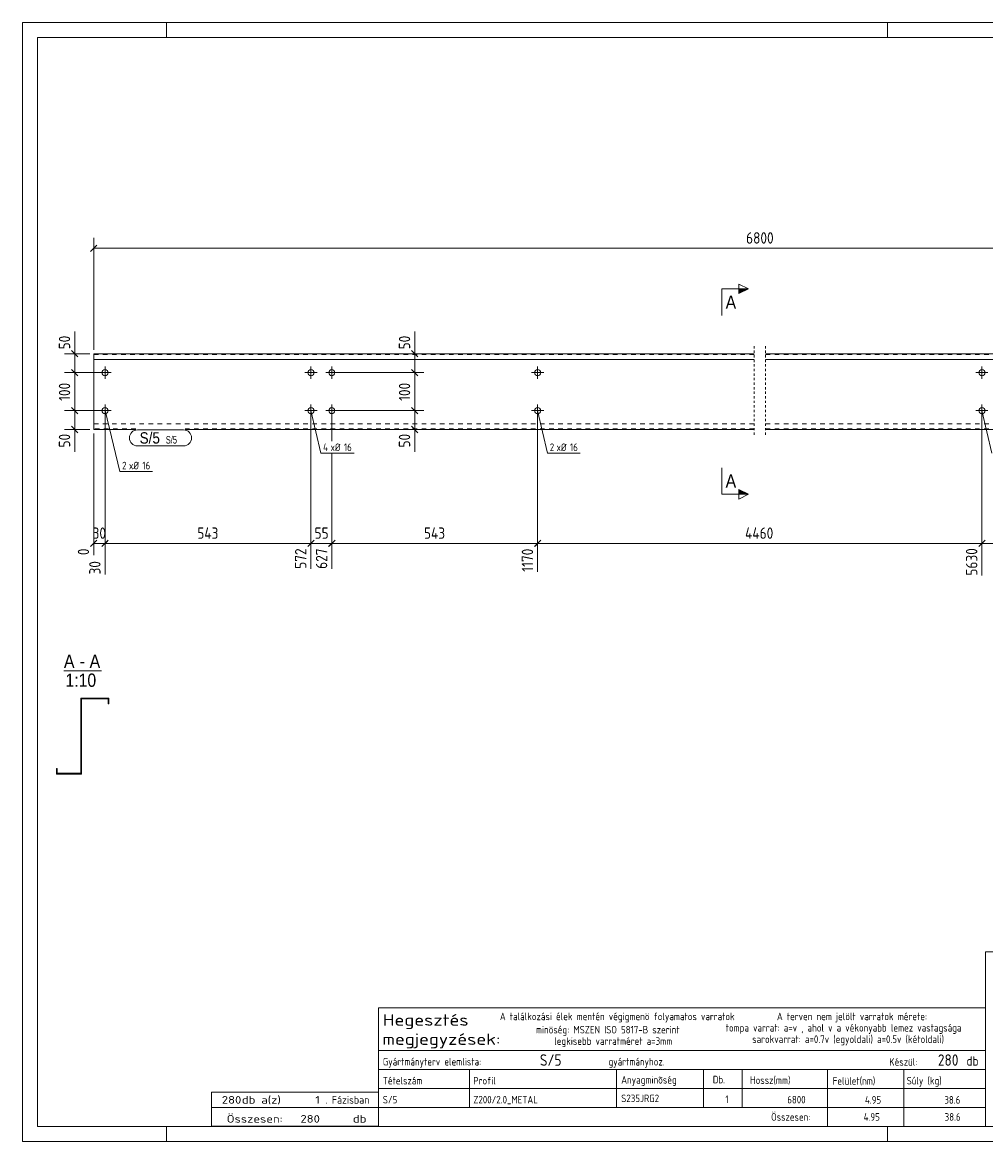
# Model space of a CAD drawing. Header units: millimetres. Extents: x 1 to 419, y 1 to 296.
# Tile 1 of 2: x 1 to 255, y 1 to 296. Entities that reach past the tile are written whole.
import ezdxf

# ---------------------------------------------------------------- set-up
doc = ezdxf.new("R2010")
doc.units = ezdxf.units.MM
doc.header["$LTSCALE"] = 0.6
for name, pattern in [('XKITLINE00', [0]), ('XKITLINE01', [4, 1, -1, 1, -1]), ('XKITLINE02', [4, 2, -2])]:
    doc.linetypes.add(name, pattern=pattern)
for name, color, linetype, lineweight in [('Bolt', 7, 'Continuous', 0), ('BoltMark', 3, 'Continuous', 0), ('DrawingSheet', 5, 'Continuous', 0), ('OtherObjectType', 1, 'Continuous', 0), ('Part', 2, 'Continuous', 0), ('PartMark', 3, 'Continuous', 0), ('Section', 6, 'Continuous', 0), ('Z-DIMENSIONS', 1, 'Continuous', 0)]:
    doc.layers.add(name, color=color, linetype=linetype, lineweight=lineweight)
doc.styles.add('ARIAL', font='ARIAL.TTF')
doc.styles.add('ISOCPEUR', font='ISOCPEUR.TTF')
doc.styles.add('ROMSIM', font='ARIAL.TTF')

msp = doc.modelspace()

# ---------------------------------------------------------------- hatches: boundary and pattern name
at = {"layer": 'Section'}
for points in [[(189.84, 225.75), (192.34, 225.75), (189.84, 224.5)], [(189.84, 172.87), (192.34, 171.62), (189.84, 171.62)]]:
    msp.add_hatch(color=6, dxfattribs=at).paths.add_polyline_path(points, flags=17)

# ---------------------------------------------------------------- linework, layer by layer
at = {"layer": 'Bolt', "color": 4, "linetype": 'XKITLINE00', "lineweight": 0}
for p, q in [((24.4, 203.68), (21.2, 203.68)), ((22.8, 202.08), (22.8, 205.28)), ((78.65, 203.68), (75.45, 203.68)), ((77.05, 202.08), (77.05, 205.28)), ((84.15, 203.68), (80.95, 203.68)), ((82.55, 202.08), (82.55, 205.28)), ((138.4, 203.68), (135.2, 203.68)), ((136.8, 202.08), (136.8, 205.28)), ((255.48, 203.68), (252.28, 203.68)), ((253.88, 202.08), (253.88, 205.28)), ((22.8, 192.08), (22.8, 195.28)), ((77.05, 192.08), (77.05, 195.28)), ((82.55, 192.08), (82.55, 195.28)), ((136.8, 192.08), (136.8, 195.28)), ((253.88, 192.08), (253.88, 195.28)), ((24.4, 193.68), (21.2, 193.68)), ((78.65, 193.68), (75.45, 193.68)), ((84.15, 193.68), (80.95, 193.68)), ((138.4, 193.68), (135.2, 193.68)), ((255.48, 193.68), (252.28, 193.68))]:
    msp.add_line(p, q, dxfattribs=at)
for centre in [(22.8, 203.68), (77.05, 203.68), (82.55, 203.68), (136.8, 203.68), (253.88, 203.68), (22.8, 193.68), (77.05, 193.68), (82.55, 193.68), (136.8, 193.68), (253.88, 193.68)]:
    msp.add_circle(centre, 0.8, dxfattribs=at)
at = {"layer": 'BoltMark', "color": 4, "linetype": 'XKITLINE00', "lineweight": 0}
for p, q in [((22.8, 193.68), (26.68, 177.59)), ((77.05, 193.68), (79.64, 182.42)), ((136.8, 193.68), (139.39, 182.42)), ((253.88, 193.68), (256.47, 182.42)), ((79.64, 182.42), (88.4, 182.42)), ((139.39, 182.42), (147.98, 182.42)), ((26.68, 177.59), (35.27, 177.59))]:
    msp.add_line(p, q, dxfattribs=at)
at = {"layer": 'DrawingSheet', "color": 2, "linetype": 'XKITLINE00', "lineweight": 0}
for p, q in [((419, 296), (1, 296)), ((1, 296), (1, 1)), ((39, 292), (39, 296)), ((229, 292), (229, 296)), ((39, 1), (39, 5)), ((229, 1), (229, 5)), ((1, 1), (419, 1))]:
    msp.add_line(p, q, dxfattribs=at)
at = {"layer": 'DrawingSheet', "color": 3, "linetype": 'XKITLINE00', "lineweight": 0}
for p, q in [((415, 292), (5, 292)), ((5, 292), (5, 5)), ((5, 5), (415, 5))]:
    msp.add_line(p, q, dxfattribs=at)
at = {"layer": 'OtherObjectType', "color": 6, "linetype": 'XKITLINE00', "lineweight": 0}
msp.add_line((11.96, 125.12), (21.84, 125.12), dxfattribs=at)
at = {"layer": 'OtherObjectType', "color": 7, "linetype": 'XKITLINE00', "lineweight": 0}
for p, q in [((254.84, 51.05), (254.84, 6.75)), ((254.84, 51.05), (415, 51.05)), ((94.84, 25), (94.84, 36.25)), ((94.84, 36.25), (254.84, 36.25)), ((254.84, 36.25), (254.84, 25)), ((94.84, 25), (254.84, 25)), ((94.84, 25), (254.84, 25)), ((94.84, 25), (94.84, 20)), ((254.84, 25), (254.84, 20)), ((94.84, 20), (254.84, 20)), ((94.84, 20), (94.84, 15)), ((118.84, 20), (118.84, 15)), ((157.61, 15), (157.61, 20)), ((180.5, 20), (180.5, 15)), ((190.7, 20), (190.7, 15.12)), ((213.15, 20), (213.15, 15)), ((233.33, 20), (233.33, 15)), ((254.84, 20), (254.84, 15)), ((94.84, 15), (254.84, 15)), ((94.84, 15), (94.84, 10)), ((118.84, 15), (118.84, 10)), ((157.61, 10), (157.61, 15)), ((180.5, 15), (180.5, 10)), ((190.67, 15), (190.67, 10)), ((213.18, 15), (213.18, 10)), ((233.33, 15), (233.33, 10)), ((254.84, 15), (254.84, 10)), ((50.84, 10), (50.84, 14)), ((50.84, 14), (94.84, 14)), ((94.84, 10), (94.84, 14)), ((50.84, 10), (94.84, 10)), ((50.85, 5.02), (50.84, 9.99)), ((50.84, 9.98), (94.74, 9.98)), ((94.84, 10), (254.84, 10)), ((94.84, 10), (94.84, 5)), ((213.19, 10), (213.19, 5)), ((233.31, 10), (233.31, 5)), ((254.84, 10), (254.84, 5)), ((50.89, 5.03), (94.79, 5.03)), ((94.84, 5), (254.84, 5))]:
    msp.add_line(p, q, dxfattribs=at)
at = {"layer": 'Part', "color": 2, "linetype": 'XKITLINE01', "lineweight": 0}
for p, q in [((193.84, 210.68), (193.84, 186.68)), ((196.84, 210.68), (196.84, 186.68))]:
    msp.add_line(p, q, dxfattribs=at)
at = {"layer": 'Part', "color": 2, "linetype": 'XKITLINE00', "lineweight": 0}
for p, q in [((193.84, 208.68), (19.8, 208.68)), ((19.8, 208.68), (19.8, 188.68)), ((193.84, 207.18), (19.8, 207.18)), ((370.88, 208.68), (196.84, 208.68)), ((370.88, 207.18), (196.84, 207.18)), ((30.9, 188.68), (19.8, 188.68)), ((193.84, 188.68), (43.9, 188.68)), ((370.88, 188.68), (196.84, 188.68)), ((16.4, 98.07), (16.4, 117.87)), ((16.4, 117.87), (23.8, 117.87)), ((23.6, 117.67), (16.6, 117.67)), ((16.6, 117.67), (16.6, 97.87)), ((23.6, 116.37), (23.6, 117.67)), ((23.8, 116.37), (23.6, 116.37)), ((23.8, 117.87), (23.8, 116.37)), ((10, 97.87), (10, 99.37)), ((10, 99.37), (10.2, 99.37)), ((16.6, 97.87), (10, 97.87)), ((10.2, 99.37), (10.2, 98.07)), ((10.2, 98.07), (16.4, 98.07))]:
    msp.add_line(p, q, dxfattribs=at)
at = {"layer": 'Part', "color": 7, "linetype": 'XKITLINE02', "lineweight": 0}
for p, q in [((193.84, 208.48), (19.8, 208.48)), ((370.88, 208.48), (196.84, 208.48)), ((193.84, 190.18), (19.8, 190.18)), ((30.9, 188.88), (19.8, 188.88)), ((193.84, 188.88), (43.9, 188.88)), ((370.88, 190.18), (196.84, 190.18)), ((370.88, 188.88), (196.84, 188.88))]:
    msp.add_line(p, q, dxfattribs=at)
at = {"layer": 'Part', "color": 11, "linetype": 'XKITLINE00', "lineweight": 0}
for p, q in [((16.4, 116.66), (16.6, 116.86)), ((17.4, 117.67), (17.6, 117.87)), ((23.59, 117.66), (23.8, 117.87)), ((16.4, 110.47), (16.6, 110.67)), ((16.4, 107.37), (16.6, 107.57)), ((16.4, 101.17), (16.6, 101.37)), ((13.09, 97.87), (13.29, 98.07)), ((16.19, 97.87), (16.4, 98.07)), ((16.4, 98.07), (16.6, 98.27))]:
    msp.add_line(p, q, dxfattribs=at)
at = {"layer": 'PartMark', "color": 7, "linetype": 'XKITLINE00', "lineweight": 0}
for p, q in [((31.3, 188.58), (43.5, 188.58)), ((31.3, 184.38), (43.5, 184.38))]:
    msp.add_line(p, q, dxfattribs=at)
for centre, start, end in [((31.3, 186.48), 90, 270), ((43.5, 186.48), 270, 90)]:
    msp.add_arc(centre, 2.1, start, end, dxfattribs=at)
at = {"layer": 'Section', "color": 6, "linetype": 'XKITLINE00', "lineweight": 0}
for p, q in [((185.34, 225.75), (185.34, 218.75)), ((185.34, 225.75), (192.34, 225.75)), ((189.84, 224.5), (189.84, 227)), ((189.84, 227), (192.34, 225.75)), ((192.34, 225.75), (189.84, 224.5)), ((185.34, 171.62), (185.34, 178.62)), ((185.34, 171.62), (192.34, 171.62)), ((192.34, 171.62), (189.84, 172.87)), ((189.84, 172.87), (189.84, 170.37)), ((192.34, 171.62), (189.84, 170.37))]:
    msp.add_line(p, q, dxfattribs=at)
at = {"layer": 'Z-DIMENSIONS', "color": 7, "linetype": 'XKITLINE00', "lineweight": 0}
for p, q in [((19.8, 209.68), (19.8, 239.18)), ((20.65, 237.32), (18.95, 235.63)), ((19.8, 236.48), (370.88, 236.48)), ((14.8, 208.68), (14.8, 214.54)), ((14.8, 208.68), (14.8, 214.54)), ((104.41, 208.68), (104.41, 214.54)), ((104.41, 208.68), (104.41, 214.54)), ((13.95, 209.53), (15.65, 207.84)), ((103.57, 209.53), (105.26, 207.84)), ((18.8, 208.68), (12.1, 208.68)), ((14.8, 203.68), (14.8, 208.68)), ((135.8, 208.68), (101.71, 208.68)), ((104.41, 203.68), (104.41, 208.68)), ((21.8, 203.68), (12.1, 203.68)), ((21.8, 203.68), (12.1, 203.68)), ((13.95, 204.53), (15.65, 202.84)), ((13.95, 204.53), (15.65, 202.84)), ((14.8, 193.68), (14.8, 203.68)), ((83.55, 203.68), (106.81, 203.68)), ((83.55, 203.68), (106.81, 203.68)), ((103.57, 204.53), (105.26, 202.84)), ((103.57, 204.53), (105.26, 202.84)), ((104.41, 193.68), (104.41, 203.68)), ((21.8, 193.68), (12.1, 193.68)), ((21.8, 193.68), (12.1, 193.68)), ((13.95, 194.53), (15.65, 192.84)), ((13.95, 194.53), (15.65, 192.84)), ((14.8, 188.68), (14.8, 193.68)), ((22.8, 192.68), (22.8, 150.47)), ((22.8, 192.68), (22.8, 163.48)), ((77.05, 192.68), (77.05, 151.97)), ((77.05, 192.68), (77.05, 151.97)), ((82.55, 192.68), (82.55, 185.62)), ((82.55, 192.68), (82.55, 185.62)), ((83.55, 193.68), (106.81, 193.68)), ((83.55, 193.68), (106.81, 193.68)), ((103.57, 194.53), (105.26, 192.84)), ((103.57, 194.53), (105.26, 192.84)), ((104.41, 188.68), (104.41, 193.68)), ((136.8, 192.68), (136.8, 151.2)), ((136.8, 192.68), (136.8, 151.2)), ((253.88, 192.68), (253.88, 150.17)), ((253.88, 192.68), (253.88, 150.17)), ((13.95, 189.53), (15.65, 187.84)), ((103.57, 189.53), (105.26, 187.84)), ((18.8, 188.68), (12.1, 188.68)), ((14.8, 188.68), (14.8, 182.82)), ((14.8, 188.68), (14.8, 182.82)), ((19.8, 187.68), (19.8, 155.58)), ((135.8, 188.68), (101.71, 188.68)), ((104.41, 188.68), (104.41, 182.82)), ((104.41, 188.68), (104.41, 182.82)), ((82.55, 182.42), (82.55, 151.97)), ((82.55, 182.42), (82.55, 151.97)), ((20.65, 159.53), (18.95, 157.84)), ((23.65, 159.53), (21.95, 157.84)), ((77.9, 159.53), (76.35, 157.98)), ((83.4, 159.53), (81.7, 157.84)), ((83.4, 159.53), (81.85, 157.98)), ((137.65, 159.53), (135.95, 157.84)), ((137.65, 159.53), (136.1, 157.98)), ((254.73, 159.53), (253.03, 157.84)), ((254.73, 159.53), (253.18, 157.98)), ((19.8, 158.68), (22.8, 158.68)), ((23.4, 159.28), (21.95, 157.84)), ((22.8, 159.28), (22.8, 150.47)), ((22.8, 158.68), (77.05, 158.68)), ((77.65, 159.28), (76.2, 157.84)), ((77.05, 158.68), (82.55, 158.68)), ((82.55, 158.68), (136.8, 158.68)), ((136.8, 158.68), (253.88, 158.68)), ((253.88, 158.68), (308.13, 158.68))]:
    msp.add_line(p, q, dxfattribs=at)
at = {"layer": 'Z-DIMENSIONS', "color": 3}
for p in [(19.8, 236.48), (14.8, 208.68), (104.41, 208.68), (14.8, 203.68), (14.8, 203.68), (104.41, 203.68), (104.41, 203.68), (14.8, 193.68), (14.8, 193.68), (104.41, 193.68), (104.41, 193.68), (14.8, 188.68), (104.41, 188.68), (19.8, 158.68), (22.8, 158.68), (22.8, 158.68), (77.05, 158.68), (77.05, 158.68), (82.55, 158.68), (82.55, 158.68), (136.8, 158.68), (136.8, 158.68), (253.88, 158.68), (253.88, 158.68)]:
    msp.add_point(p, dxfattribs=at)

# ---------------------------------------------------------------- texts
at = {"layer": 'BoltMark', "color": 4, "style": 'ISOCPEUR', "width": 0.85}
for s, p in [('4', (80.24, 183.02)), ('xØ', (82.21, 183.02)), ('16', (85.73, 183.02)), ('2', (139.99, 183.02)), ('xØ', (141.79, 183.02)), ('16', (145.31, 183.02)), ('2', (27.28, 178.19)), ('xØ', (29.09, 178.19)), ('16', (32.61, 178.19))]:
    msp.add_text(s, height=2, dxfattribs=at).set_placement(p)
at = {"layer": 'OtherObjectType', "color": 6, "style": 'ARIAL', "width": 0.85}
for s, p in [('A', (11.96, 125.87)), ('-', (16.12, 125.87)), ('A', (18.73, 125.87)), ('1:10', (12.36, 120.87))]:
    msp.add_text(s, height=3.5, dxfattribs=at).set_placement(p)
at = {"layer": 'OtherObjectType', "color": 7, "style": 'ISOCPEUR'}
for s, height, width, p in [('Hegesztés', 3, 1.19, (95.99, 31.56)), ('A találkozási élek mentén végigmenö folyamatos varratok', 2, 0.85, (126.84, 33)), ('A terven nem jelölt varratok mérete:', 2, 0.85, (199.86, 33)), ('megjegyzések:', 3, 1.19, (95.84, 26.5)), ('minöség: MSZEN ISO 5817-B szerint', 2, 0.85, (136.34, 29.5)), ('tompa varrat: a=v , ahol v a vékonyabb lemez vastagsága', 2, 0.85, (186.34, 30)), ('legkisebb varratméret a=3mm', 2, 0.85, (141.16, 26.5)), ('sarokvarrat: a=0.7v (egyoldali) a=0.5v (kétoldali)', 2, 0.85, (193.34, 27)), ('db', 2.5, 0.85, (249.84, 21)), ('Gyártmányterv elemlista:                               gyártmányhoz.', 2, 0.85, (95.99, 21.06)), ('Készül:', 2, 0.85, (229.47, 21)), ('Tételszám', 2, 0.85, (95.99, 16.06)), ('Profil', 2, 0.85, (119.84, 16.06)), ('Anyagminõség', 2, 0.85, (158.83, 16.29)), ('Db.', 2, 0.85, (182.96, 16.35)), ('Hossz(mm)', 2, 0.85, (192.78, 16.2)), ('Felület(nm)', 2, 0.85, (214.56, 16)), ('Súly (kg)', 2, 0.85, (234.05, 16.06)), ('280', 2, 1.211571, (53.56, 11)), ('db a(z)', 2, 1.211571, (58.84, 11)), ('1', 2, 1.211571, (78.19, 11)), ('. Fázisban', 2, 0.935, (80.84, 11)), ('Összesen:', 2, 0.85, (198.33, 6.5)), ('Összesen:            db', 2, 1.211571, (54.84, 6)), ('280', 2, 1.211571, (74.27, 6))]:
    msp.add_text(s, height=height, dxfattribs=dict(at, width=width)).set_placement(p)
at = {"layer": 'OtherObjectType', "color": 5, "style": 'ISOCPEUR', "width": 0.85}
for s, height, p in [('S/5', 3, (137.38, 21)), ('280', 3, (242.28, 21)), ('S/5', 2, (95.99, 11.06)), ('Z200/2.0_METAL', 2, (119.84, 11.06)), ('S235JRG2', 2, (158.83, 11.4)), ('1', 2, (186.28, 11.17)), ('6800', 2, (202.58, 11.06)), ('4.95', 2, (223.06, 11)), ('38.6', 2, (243.99, 11)), ('4.95', 2, (222.72, 6.5)), ('38.6', 2, (244.06, 6.5))]:
    msp.add_text(s, height=height, dxfattribs=at).set_placement(p)
at = {"layer": 'PartMark', "color": 3, "style": 'ARIAL', "width": 0.85}
msp.add_text('S/5', height=3, dxfattribs=at).set_placement((31.9, 184.98))
at = {"layer": 'PartMark', "color": 1, "style": 'ROMSIM', "width": 0.6375}
msp.add_text('S/5', height=2, dxfattribs=at).set_placement((38.81, 184.98))
at = {"layer": 'Section', "color": 6, "style": 'ARIAL', "width": 0.85}
for p in [(186.34, 220.5), (186.34, 173.37)]:
    msp.add_text('A', height=3.5, dxfattribs=at).set_placement(p)
at = {"layer": 'Z-DIMENSIONS', "color": 3, "style": 'ISOCPEUR', "width": 0.85}
for s, p in [('6800', (191.73, 237.68)), ('30', (19.5, 159.88)), ('543', (47.09, 159.88)), ('55', (78, 159.88)), ('543', (106.84, 159.88)), ('4460', (191.47, 159.88))]:
    msp.add_text(s, height=3, dxfattribs=at).set_placement(p)
for s, p in [('50', (13.6, 209.81)), ('50', (103.21, 209.81)), ('100', (13.6, 196.23)), ('100', (103.21, 196.23)), ('50', (13.6, 183.95)), ('50', (103.21, 183.95)), ('0', (18.6, 155.58)), ('572', (75.85, 151.97)), ('627', (81.35, 151.97)), ('1170', (135.6, 151.2)), ('5630', (252.68, 150.17)), ('30', (21.6, 150.47))]:
    msp.add_text(s, height=3, rotation=90.0002, dxfattribs=at).set_placement(p)

doc.saveas('drawing.dxf')
